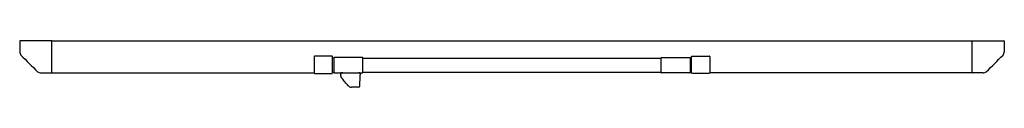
# Model space of a CAD drawing. Header units: metres. Extents: x 15.2 to 54.2, y -39.7 to 1.1.
# Tile 132 of 256: x 34.762 to 37.202, y -32.658 to -32.543. Entities that reach past the tile are written whole.
import ezdxf

# ---------------------------------------------------------------- set-up
doc = ezdxf.new("R2010")
doc.units = ezdxf.units.M
doc.header["$MEASUREMENT"] = 0
doc.layers.add('2D', color=252, linetype='Continuous')

# ---------------------------------------------------------------- blocks, each defined once
blk = doc.blocks.new('2D_QYOS_600')
for p, q in [((0, -2.7475), (0, -2.7733)), ((0.0795, -2.746), (0.0015, -2.746)), ((0.0795, -2.746), (2.3605, -2.746)), ((0.08, -2.8245), (0.08, -2.7465)), ((2.36, -2.8245), (2.36, -2.7465)), ((2.3605, -2.746), (2.4385, -2.746)), ((2.44, -2.7475), (2.44, -2.7733)), ((0.73, -2.7852), (0.73, -2.8259)), ((0.73, -2.7852), (0.73, -2.8259)), ((0.774, -2.7842), (0.731, -2.7842)), ((0.731, -2.7842), (0.731, -2.7842)), ((0.775, -2.8259), (0.775, -2.7852)), ((0.775, -2.8259), (0.775, -2.7852)), ((0.7785, -2.789), (0.775, -2.789)), ((0.7785, -2.789), (0.7785, -2.825)), ((0.8496, -2.788), (0.7795, -2.788)), ((0.8506, -2.825), (0.8506, -2.789)), ((0.8506, -2.789), (1.5894, -2.789)), ((1.5894, -2.825), (1.5894, -2.789)), ((1.5904, -2.788), (1.6605, -2.788)), ((1.6615, -2.789), (1.6615, -2.825)), ((1.665, -2.8259), (1.665, -2.7852)), ((1.665, -2.8259), (1.665, -2.7852)), ((1.666, -2.7842), (1.709, -2.7842)), ((1.709, -2.7842), (1.709, -2.7842)), ((1.71, -2.7852), (1.71, -2.8259)), ((1.71, -2.7852), (1.71, -2.8259)), ((0.0527, -2.826), (0.0785, -2.826)), ((0.0785, -2.826), (0.73, -2.8259)), ((0.731, -2.8269), (0.774, -2.8269)), ((0.731, -2.8269), (0.731, -2.8269)), ((0.7785, -2.825), (0.775, -2.825)), ((0.7795, -2.826), (0.8496, -2.826)), ((0.7958, -2.8305), (0.7956, -2.8266)), ((0.8006, -2.826), (0.7962, -2.826)), ((0.8006, -2.826), (0.8405, -2.826)), ((0.8429, -2.826), (0.8405, -2.826)), ((0.8435, -2.8266), (0.8435, -2.8304)), ((1.5894, -2.825), (0.8506, -2.825)), ((1.6605, -2.826), (1.5904, -2.826)), ((1.709, -2.8269), (1.666, -2.8269)), ((1.709, -2.8269), (1.709, -2.8269)), ((2.3615, -2.826), (1.71, -2.8259)), ((2.3873, -2.826), (2.3615, -2.826)), ((0.7958, -2.8305), (0.7958, -2.8317)), ((0.843, -2.8562), (0.8434, -2.8358)), ((0.8434, -2.8358), (0.8435, -2.8304)), ((0.84, -2.8615), (0.8219, -2.8615)), ((0.84, -2.8615), (0.8219, -2.8615)), ((0.84, -2.8615), (0.84, -2.8615)), ((0.843, -2.8581), (0.843, -2.8562)), ((0.843, -2.8586), (0.843, -2.8581))]:
    blk.add_line(p, q)
for centre, radius, start, end in [((0.0015, -2.7475), 0.0015, 90, 180), ((0.0795, -2.7465), 0.0005, 0, 90), ((2.3605, -2.7465), 0.0005, 90, 180), ((2.4385, -2.7475), 0.0015, 0, 90), ((0.012, -2.7733), 0.012, 180, 222.8785), ((0.5816, -2.2444), 0.7893, 222.8785, 227.1215), ((1.8584, -2.2444), 0.7893, 312.8785, 317.1215), ((2.428, -2.7733), 0.012, 317.1215, 0), ((0.731, -2.7852), 0.001, 90, 180), ((0.731, -2.7852), 0.001, 90, 180), ((0.774, -2.7852), 0.001, 0, 90), ((0.774, -2.7852), 0.001, 0, 90), ((0.7795, -2.789), 0.001, 90, 180), ((0.8496, -2.789), 0.001, 0, 90), ((1.5904, -2.789), 0.001, 90, 180), ((1.6605, -2.789), 0.001, 0, 90), ((1.666, -2.7852), 0.001, 90, 180), ((1.666, -2.7852), 0.001, 90, 180), ((1.709, -2.7852), 0.001, 0, 90), ((1.709, -2.7852), 0.001, 360, 90), ((0.0527, -2.814), 0.012, 227.1215, 270), ((0.0785, -2.8245), 0.0015, 270, 0), ((0.731, -2.8259), 0.001, 180, 270), ((0.731, -2.8259), 0.001, 180, 270), ((0.774, -2.8259), 0.001, 270, 0), ((0.774, -2.8259), 0.001, 270, 0), ((0.7795, -2.825), 0.001, 180, 270), ((0.7962, -2.8266), 0.0006, 90, 183), ((0.8429, -2.8266), 0.0006, 359, 90), ((0.8496, -2.825), 0.001, 270, 0), ((1.5904, -2.825), 0.001, 180, 270), ((1.6605, -2.825), 0.001, 270, 360), ((1.666, -2.8259), 0.001, 180, 270), ((1.666, -2.8259), 0.001, 180, 270), ((1.709, -2.8259), 0.001, 270, 360), ((1.709, -2.8259), 0.001, 270, 0), ((2.3615, -2.8245), 0.0015, 180, 270), ((2.3873, -2.814), 0.012, 270, 312.8785), ((0.8219, -2.8525), 0.009, 222.9581, 239.0423), ((0.8219, -2.8525), 0.009, 239.0423, 270), ((0.84, -2.8585), 0.003, 270, 359)]:
    blk.add_arc(centre, radius, start, end)
for points, knots in [([(0.7967, -2.8357), (0.7967, -2.8356), (0.7967, -2.8356), (0.7966, -2.8355), (0.7966, -2.8353), (0.7965, -2.8351), (0.7964, -2.8349), (0.7964, -2.8347), (0.7963, -2.8345), (0.7962, -2.8342), (0.7962, -2.8341), (0.7962, -2.8339), (0.7961, -2.8338), (0.7961, -2.8336), (0.7961, -2.8335), (0.796, -2.8333), (0.796, -2.8331), (0.796, -2.833), (0.7959, -2.8328), (0.7959, -2.8326), (0.7959, -2.8324), (0.7959, -2.8322), (0.7959, -2.832), (0.7959, -2.8319), (0.7958, -2.8317)], [-1, -1, -1, -1, -0.9, -0.9, -0.9, -0.7, -0.7, -0.7, -0.5, -0.5, -0.5, -0.4, -0.4, -0.4, -0.3, -0.3, -0.3, -0.2, -0.2, -0.2, -0.1, -0.1, -0.1, 0, 0, 0, 0]), ([(0.7986, -2.839), (0.7984, -2.8388), (0.7983, -2.8386), (0.7982, -2.8385), (0.798, -2.8382), (0.7978, -2.8379), (0.7977, -2.8376), (0.7975, -2.8374), (0.7974, -2.8372), (0.7973, -2.837), (0.7972, -2.8368), (0.7971, -2.8366), (0.797, -2.8364), (0.797, -2.8364), (0.797, -2.8363), (0.7969, -2.8362), (0.7969, -2.8361), (0.7968, -2.836), (0.7968, -2.8359), (0.7968, -2.8359), (0.7967, -2.8358), (0.7967, -2.8357)], [-1, -1, -1, -1, -0.9, -0.9, -0.9, -0.7, -0.7, -0.7, -0.5, -0.5, -0.5, -0.3, -0.3, -0.3, -0.2, -0.2, -0.2, -0.1, -0.1, -0.1, 0, 0, 0, 0]), ([(0.8143, -2.8576), (0.8141, -2.8573), (0.8138, -2.857), (0.8135, -2.8567), (0.8133, -2.8565), (0.8131, -2.8563), (0.813, -2.8561), (0.8128, -2.8559), (0.8126, -2.8557), (0.8125, -2.8555), (0.8118, -2.8548), (0.8111, -2.854), (0.8104, -2.8533), (0.8091, -2.8517), (0.8077, -2.8502), (0.8064, -2.8486), (0.8037, -2.8455), (0.8011, -2.8423), (0.7986, -2.839)], [-1, -1, -1, -1, -0.9375, -0.9375, -0.9375, -0.90625, -0.90625, -0.90625, -0.875, -0.875, -0.875, -0.75, -0.75, -0.75, -0.5, -0.5, -0.5, 0, 0, 0, 0]), ([(0.8155, -2.8589), (0.8155, -2.8589), (0.8155, -2.8589), (0.8155, -2.8589), (0.8155, -2.8588), (0.8155, -2.8588), (0.8155, -2.8588), (0.8154, -2.8587), (0.8153, -2.8586), (0.8152, -2.8585), (0.815, -2.8583), (0.8147, -2.858), (0.8143, -2.8576)], [-1, -1, -1, -1, -0.875, -0.875, -0.875, -0.75, -0.75, -0.75, -0.5, -0.5, -0.5, 0, 0, 0, 0]), ([(0.8156, -2.8589), (0.8156, -2.8589), (0.8156, -2.8589), (0.8156, -2.8589), (0.8156, -2.8589), (0.8156, -2.8589), (0.8156, -2.8589), (0.8156, -2.8589), (0.8156, -2.8589), (0.8155, -2.8589), (0.8155, -2.8589), (0.8155, -2.8589), (0.8155, -2.8589), (0.8155, -2.8589), (0.8155, -2.8589), (0.8155, -2.8589)], [-0.2360315, -0.2360315, -0.2360315, -0.2360315, -0.1312525, -0.1312525, -0.1312525, -0.0656263, -0.0656263, -0.0656263, -0.0328131, -0.0328131, -0.0328131, -0.0164066, -0.0164066, -0.0164066, 0, 0, 0, 0])]:
    blk.add_open_spline(points, degree=3, knots=knots)
blk.add_open_spline([(0.8219, -2.8615), (0.8219, -2.8615), (0.8219, -2.8615), (0.8219, -2.8615)], degree=3)
blk.add_open_spline([(0.8219, -2.8615), (0.8219, -2.8615), (0.8219, -2.8615), (0.8219, -2.8615)], degree=3)
blk = doc.blocks.new('dc7d80b7-aa83-45a4-9c07-b2b317e7a196')
at = {"layer": '2D'}
blk.add_blockref('2D_QYOS_600', (-1.22, 1.4293), dxfattribs=at)

msp = doc.modelspace()

# ---------------------------------------------------------------- block references
msp.add_blockref('dc7d80b7-aa83-45a4-9c07-b2b317e7a196', (35.9824, -31.2261))

doc.saveas('drawing.dxf')
